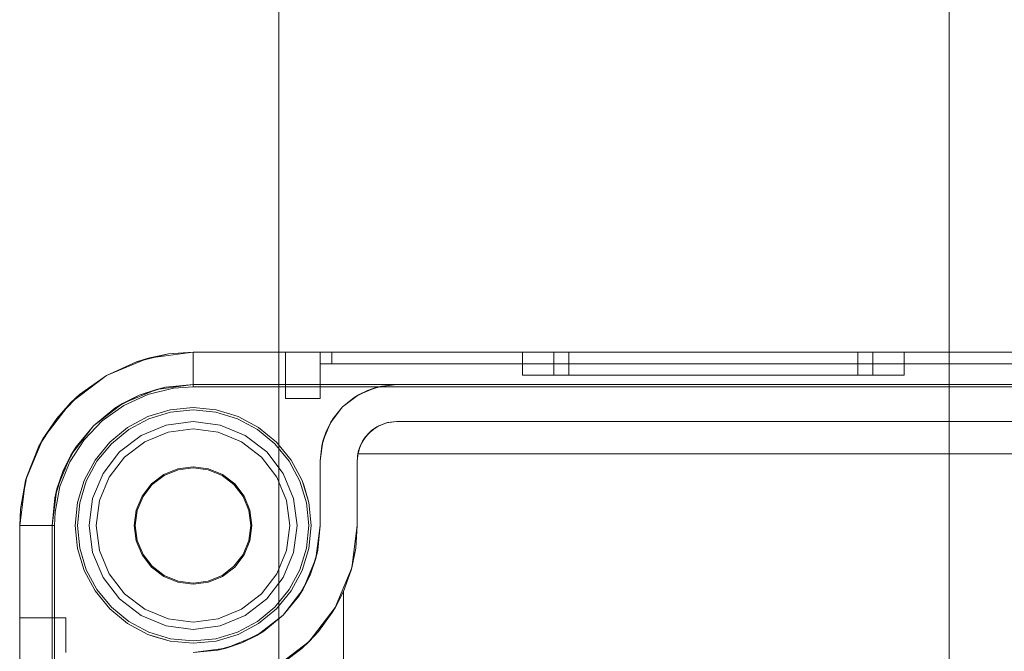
# Model space of a CAD drawing. Extents: x -620 to 300, y 62 to 1112.
# Tile 132 of 226: x 38.617 to 39.469, y 367.846 to 368.393. Entities that reach past the tile are written whole.
import ezdxf
from ezdxf.lldxf.tags import DXFTag

# ---------------------------------------------------------------- set-up
doc = ezdxf.new("R2010")
doc.units = 0
doc.layers.get('0').update_dxf_attribs({"lineweight": 13})
doc.layers.add('60- 61 allgemeine Ausstattung- 4 Terrassen', color=9, linetype='Continuous', lineweight=9, true_color=0x808080)
doc.layers.add('70 -71 Achsen- 1 Gebäudeachsen', color=7, linetype='STRICHPUNKT2-A06CPVSFL0', lineweight=18)
tags = doc.linetypes.add('STRICHPUNKT2-A06CPVSFL0', pattern=[12.7, 6.35, -3.175, 0, -3.175]).pattern_tags.tags
tags[10:11] = [DXFTag(74, 4), DXFTag(75, 0), DXFTag(340, '0'), DXFTag(46, 0.0), DXFTag(50, 0.0), DXFTag(44, 0.0), DXFTag(45, 0.0)]
tags[8:9] = [DXFTag(74, 4), DXFTag(75, 0), DXFTag(340, '0'), DXFTag(46, 0.0), DXFTag(50, 0.0), DXFTag(44, 0.0), DXFTag(45, 0.0)]
tags[6:7] = [DXFTag(74, 4), DXFTag(75, 0), DXFTag(340, '0'), DXFTag(46, 0.0), DXFTag(50, 0.0), DXFTag(44, 0.0), DXFTag(45, 0.0)]
tags[4:5] = [DXFTag(74, 4), DXFTag(75, 0), DXFTag(340, '0'), DXFTag(46, 0.0), DXFTag(50, 0.0), DXFTag(44, 0.0), DXFTag(45, 0.0)]

# ---------------------------------------------------------------- blocks, each defined once
blk = doc.blocks.new('Referenz-A06CPVSGL0')
at = {"layer": '60- 61 allgemeine Ausstattung- 4 Terrassen', "color": 0}
blk.add_line((38.84148, 214.05342), (38.84148, 376.45322), dxfattribs=at)
at = {"layer": '70 -71 Achsen- 1 Gebäudeachsen', "color": 0, "linetype": 'STRICHPUNKT2-A06CPVSFL0', "ltscale": 0.18}
blk.add_line((39.42148, 1084.39342), (39.42148, 84.95342), dxfattribs=at)
blk = doc.blocks.new('Blockreferenz-A06CPVZ2L0')
at = {"color": 9, "linetype": 'ByBlock', "lineweight": -2, "ltscale": 0.13, "true_color": 0xc1c9c4}
for p, q in [((38.7286, 368.10019), (38.69242, 368.0852)), ((38.71836, 368.09705), (38.74608, 368.10377)), ((38.7286, 368.10019), (38.71836, 368.09705)), ((38.76742, 368.1053), (38.7286, 368.10019)), ((38.74608, 368.10377), (38.7286, 368.10019)), ((38.76742, 368.1053), (38.74608, 368.10377)), ((38.74608, 368.10377), (38.76742, 368.1053)), ((41.06742, 368.1053), (38.76742, 368.1053)), ((41.06742, 368.1053), (38.76742, 368.1053)), ((38.76742, 368.1053), (38.76742, 368.1053)), ((38.76742, 368.10479), (38.76742, 368.1053)), ((38.76742, 368.10327), (38.76742, 368.10479)), ((38.76742, 368.10081), (38.76742, 368.10327)), ((38.76742, 368.09747), (38.76742, 368.10081)), ((38.84844, 368.1053), (38.84742, 368.1053)), ((38.84742, 368.1053), (38.84742, 368.0653)), ((38.84742, 368.1053), (38.84742, 368.1053)), ((38.84742, 368.1053), (38.84742, 368.0653)), ((38.84742, 368.1053), (38.84844, 368.1053)), ((38.85144, 368.1053), (38.84844, 368.1053)), ((38.84844, 368.1053), (38.85144, 368.1053)), ((38.85621, 368.1053), (38.85144, 368.1053)), ((38.85144, 368.1053), (38.85621, 368.1053)), ((38.86242, 368.1053), (38.85621, 368.1053)), ((38.85621, 368.1053), (38.86242, 368.1053)), ((38.86966, 368.1053), (38.86242, 368.1053)), ((38.86242, 368.1053), (38.86966, 368.1053)), ((38.87742, 368.1053), (38.86966, 368.1053)), ((38.86966, 368.1053), (38.87742, 368.1053)), ((38.87776, 368.1053), (38.87742, 368.1053)), ((38.87742, 368.1053), (38.87742, 368.1003)), ((38.87742, 368.0953), (38.87742, 368.1053)), ((39.91742, 368.1053), (38.87742, 368.1053)), ((38.87742, 368.1053), (38.87742, 368.1053)), ((38.87742, 368.1053), (38.87742, 368.1003)), ((38.87742, 368.1053), (38.87776, 368.1053)), ((38.87742, 368.1053), (39.91742, 368.1053)), ((38.87742, 368.0953), (38.87742, 368.1053)), ((38.87742, 368.1003), (38.87742, 368.0953)), ((38.87742, 368.1003), (38.87742, 368.0953)), ((38.87876, 368.1053), (38.87776, 368.1053)), ((38.87776, 368.1053), (38.87876, 368.1053)), ((38.88035, 368.1053), (38.87876, 368.1053)), ((38.87876, 368.1053), (38.88035, 368.1053)), ((38.88242, 368.1053), (38.88035, 368.1053)), ((38.88035, 368.1053), (38.88242, 368.1053)), ((38.88483, 368.1053), (38.88242, 368.1053)), ((38.88242, 368.1053), (38.88483, 368.1053)), ((38.88742, 368.1053), (38.88483, 368.1053)), ((38.88483, 368.1053), (38.88742, 368.1053)), ((38.88742, 368.1003), (38.88742, 368.1053)), ((40.94742, 368.1053), (38.88742, 368.1053)), ((38.88742, 368.1053), (38.88742, 368.1003)), ((38.88742, 368.1053), (40.94742, 368.1053)), ((38.88742, 368.0953), (38.88742, 368.1003)), ((38.88742, 368.1003), (38.88742, 368.0953)), ((39.05242, 368.1053), (39.05242, 368.0853)), ((39.05804, 368.1053), (39.05242, 368.1053)), ((39.05242, 368.1053), (39.05804, 368.1053)), ((39.07453, 368.1053), (39.05804, 368.1053)), ((39.05804, 368.1053), (39.07453, 368.1053)), ((39.10075, 368.1053), (39.07453, 368.1053)), ((39.07453, 368.1053), (39.10075, 368.1053)), ((39.07952, 368.1053), (39.07952, 368.0853)), ((39.08217, 368.1053), (39.07952, 368.1053)), ((39.07952, 368.1053), (39.08217, 368.1053)), ((39.09002, 368.1053), (39.08217, 368.1053)), ((39.08217, 368.1053), (39.09002, 368.1053)), ((39.10276, 368.1053), (39.09002, 368.1053)), ((39.09002, 368.1053), (39.10276, 368.1053)), ((39.09242, 368.1053), (39.09242, 368.0853)), ((39.09482, 368.1053), (39.09242, 368.1053)), ((39.09242, 368.1053), (39.09482, 368.1053)), ((39.10194, 368.1053), (39.09482, 368.1053)), ((39.09482, 368.1053), (39.10194, 368.1053)), ((39.13492, 368.1053), (39.10075, 368.1053)), ((39.10075, 368.1053), (39.13492, 368.1053)), ((39.11349, 368.1053), (39.10194, 368.1053)), ((39.10194, 368.1053), (39.11349, 368.1053)), ((39.11991, 368.1053), (39.10276, 368.1053)), ((39.10276, 368.1053), (39.11991, 368.1053)), ((39.12903, 368.1053), (39.11349, 368.1053)), ((39.11349, 368.1053), (39.12903, 368.1053)), ((39.14081, 368.1053), (39.11991, 368.1053)), ((39.11991, 368.1053), (39.14081, 368.1053)), ((39.14798, 368.1053), (39.12903, 368.1053)), ((39.12903, 368.1053), (39.14798, 368.1053)), ((39.17472, 368.1053), (39.13492, 368.1053)), ((39.13492, 368.1053), (39.17472, 368.1053)), ((39.16465, 368.1053), (39.14081, 368.1053)), ((39.14081, 368.1053), (39.16465, 368.1053)), ((39.16959, 368.1053), (39.14798, 368.1053)), ((39.14798, 368.1053), (39.16959, 368.1053)), ((39.19052, 368.1053), (39.16465, 368.1053)), ((39.16465, 368.1053), (39.19052, 368.1053)), ((39.19304, 368.1053), (39.16959, 368.1053)), ((39.16959, 368.1053), (39.19304, 368.1053)), ((39.21742, 368.1053), (39.17472, 368.1053)), ((39.17472, 368.1053), (39.21742, 368.1053)), ((39.21742, 368.1053), (39.19052, 368.1053)), ((39.19052, 368.1053), (39.21742, 368.1053)), ((39.21742, 368.1053), (39.19304, 368.1053)), ((39.19304, 368.1053), (39.21742, 368.1053)), ((39.24433, 368.1053), (39.21742, 368.1053)), ((39.26013, 368.1053), (39.21742, 368.1053)), ((39.24181, 368.1053), (39.21742, 368.1053)), ((39.21742, 368.1053), (39.24433, 368.1053)), ((39.21742, 368.1053), (39.26013, 368.1053)), ((39.21742, 368.1053), (39.24181, 368.1053)), ((39.26526, 368.1053), (39.24181, 368.1053)), ((39.24181, 368.1053), (39.26526, 368.1053)), ((39.27019, 368.1053), (39.24433, 368.1053)), ((39.24433, 368.1053), (39.27019, 368.1053)), ((39.29992, 368.1053), (39.26013, 368.1053)), ((39.26013, 368.1053), (39.29992, 368.1053)), ((39.28687, 368.1053), (39.26526, 368.1053)), ((39.26526, 368.1053), (39.28687, 368.1053)), ((39.29404, 368.1053), (39.27019, 368.1053)), ((39.27019, 368.1053), (39.29404, 368.1053)), ((39.30581, 368.1053), (39.28687, 368.1053)), ((39.28687, 368.1053), (39.30581, 368.1053)), ((39.31493, 368.1053), (39.29404, 368.1053)), ((39.29404, 368.1053), (39.31493, 368.1053)), ((39.33409, 368.1053), (39.29992, 368.1053)), ((39.29992, 368.1053), (39.33409, 368.1053)), ((39.32136, 368.1053), (39.30581, 368.1053)), ((39.30581, 368.1053), (39.32136, 368.1053)), ((39.33208, 368.1053), (39.31493, 368.1053)), ((39.31493, 368.1053), (39.33208, 368.1053)), ((39.33291, 368.1053), (39.32136, 368.1053)), ((39.32136, 368.1053), (39.33291, 368.1053)), ((39.34483, 368.1053), (39.33208, 368.1053)), ((39.33208, 368.1053), (39.34483, 368.1053)), ((39.34002, 368.1053), (39.33291, 368.1053)), ((39.33291, 368.1053), (39.34002, 368.1053)), ((39.36032, 368.1053), (39.33409, 368.1053)), ((39.33409, 368.1053), (39.36032, 368.1053)), ((39.34242, 368.1053), (39.34002, 368.1053)), ((39.34002, 368.1053), (39.34242, 368.1053)), ((39.34242, 368.0853), (39.34242, 368.1053)), ((39.35267, 368.1053), (39.34483, 368.1053)), ((39.34483, 368.1053), (39.35267, 368.1053)), ((39.35532, 368.1053), (39.35267, 368.1053)), ((39.35267, 368.1053), (39.35532, 368.1053)), ((39.35532, 368.0853), (39.35532, 368.1053)), ((39.3768, 368.1053), (39.36032, 368.1053)), ((39.36032, 368.1053), (39.3768, 368.1053)), ((39.38242, 368.1053), (39.3768, 368.1053)), ((39.3768, 368.1053), (39.38242, 368.1053)), ((39.38242, 368.0853), (39.38242, 368.1053)), ((38.71836, 368.09705), (38.69242, 368.0852)), ((38.69242, 368.0852), (38.71836, 368.09705)), ((38.76742, 368.09338), (38.76742, 368.09747)), ((38.76742, 368.08867), (38.76742, 368.09338)), ((38.87742, 368.0953), (38.87761, 368.0953)), ((38.87742, 368.0653), (38.87742, 368.0953)), ((38.87742, 368.0953), (39.91742, 368.0953)), ((38.87742, 368.0953), (38.87742, 368.0953)), ((38.87742, 368.0953), (39.91742, 368.0953)), ((38.87742, 368.0653), (38.87742, 368.0953)), ((38.87742, 368.0953), (38.87742, 368.0953)), ((38.87742, 368.0953), (38.87742, 368.0953)), ((38.87742, 368.0953), (38.87742, 368.0953)), ((38.87742, 368.0953), (38.87742, 368.0953)), ((38.87742, 368.0953), (38.87742, 368.0953)), ((38.87761, 368.0953), (38.87742, 368.0953)), ((38.87761, 368.0953), (38.87818, 368.0953)), ((38.87818, 368.0953), (38.87761, 368.0953)), ((38.87818, 368.0953), (38.87911, 368.0953)), ((38.87911, 368.0953), (38.87818, 368.0953)), ((38.87911, 368.0953), (38.88035, 368.0953)), ((38.88035, 368.0953), (38.87911, 368.0953)), ((38.88035, 368.0953), (38.88187, 368.0953)), ((38.88187, 368.0953), (38.88035, 368.0953)), ((38.88187, 368.0953), (38.8836, 368.0953)), ((38.8836, 368.0953), (38.88187, 368.0953)), ((38.8836, 368.0953), (38.88547, 368.0953)), ((38.88547, 368.0953), (38.8836, 368.0953)), ((38.88547, 368.0953), (38.88742, 368.0953)), ((38.88742, 368.0953), (38.88547, 368.0953)), ((38.88742, 368.0953), (40.94742, 368.0953)), ((40.94742, 368.0953), (38.88742, 368.0953)), ((38.69242, 368.0852), (38.66136, 368.06137)), ((38.69242, 368.0852), (38.66919, 368.06866)), ((38.66919, 368.06866), (38.69242, 368.0852)), ((38.76742, 368.08351), (38.76742, 368.08867)), ((38.76742, 368.07807), (38.76742, 368.08351)), ((39.05242, 368.0853), (39.05804, 368.0853)), ((39.05242, 368.0853), (39.05804, 368.0853)), ((39.05804, 368.0853), (39.07453, 368.0853)), ((39.05804, 368.0853), (39.07453, 368.0853)), ((39.07453, 368.0853), (39.10075, 368.0853)), ((39.07453, 368.0853), (39.10075, 368.0853)), ((39.07952, 368.0853), (39.08422, 368.0853)), ((39.07952, 368.0853), (39.08422, 368.0853)), ((39.08422, 368.0853), (39.098, 368.0853)), ((39.08422, 368.0853), (39.098, 368.0853)), ((39.09242, 368.0853), (39.09668, 368.0853)), ((39.09242, 368.0853), (39.09668, 368.0853)), ((39.09668, 368.0853), (39.10917, 368.0853)), ((39.09668, 368.0853), (39.10917, 368.0853)), ((39.098, 368.0853), (39.11991, 368.0853)), ((39.098, 368.0853), (39.11991, 368.0853)), ((39.10075, 368.0853), (39.13492, 368.0853)), ((39.10075, 368.0853), (39.13492, 368.0853)), ((39.10917, 368.0853), (39.12903, 368.0853)), ((39.10917, 368.0853), (39.12903, 368.0853)), ((39.11991, 368.0853), (39.14847, 368.0853)), ((39.11991, 368.0853), (39.14847, 368.0853)), ((39.12903, 368.0853), (39.15492, 368.0853)), ((39.12903, 368.0853), (39.15492, 368.0853)), ((39.13492, 368.0853), (39.17472, 368.0853)), ((39.13492, 368.0853), (39.17472, 368.0853)), ((39.14847, 368.0853), (39.18173, 368.0853)), ((39.14847, 368.0853), (39.18173, 368.0853)), ((39.15492, 368.0853), (39.18507, 368.0853)), ((39.15492, 368.0853), (39.18507, 368.0853)), ((39.17472, 368.0853), (39.21742, 368.0853)), ((39.17472, 368.0853), (39.21742, 368.0853)), ((39.18173, 368.0853), (39.21742, 368.0853)), ((39.18173, 368.0853), (39.21742, 368.0853)), ((39.18507, 368.0853), (39.21742, 368.0853)), ((39.18507, 368.0853), (39.21742, 368.0853)), ((39.21742, 368.0853), (39.25311, 368.0853)), ((39.21742, 368.0853), (39.26013, 368.0853)), ((39.21742, 368.0853), (39.24977, 368.0853)), ((39.21742, 368.0853), (39.26013, 368.0853)), ((39.21742, 368.0853), (39.25311, 368.0853)), ((39.21742, 368.0853), (39.24977, 368.0853)), ((39.24977, 368.0853), (39.27992, 368.0853)), ((39.24977, 368.0853), (39.27992, 368.0853)), ((39.25311, 368.0853), (39.28637, 368.0853)), ((39.25311, 368.0853), (39.28637, 368.0853)), ((39.26013, 368.0853), (39.29992, 368.0853)), ((39.26013, 368.0853), (39.29992, 368.0853)), ((39.27992, 368.0853), (39.30581, 368.0853)), ((39.27992, 368.0853), (39.30581, 368.0853)), ((39.28637, 368.0853), (39.31493, 368.0853)), ((39.28637, 368.0853), (39.31493, 368.0853)), ((39.29992, 368.0853), (39.33409, 368.0853)), ((39.29992, 368.0853), (39.33409, 368.0853)), ((39.30581, 368.0853), (39.32568, 368.0853)), ((39.30581, 368.0853), (39.32568, 368.0853)), ((39.31493, 368.0853), (39.33685, 368.0853)), ((39.31493, 368.0853), (39.33685, 368.0853)), ((39.32568, 368.0853), (39.33816, 368.0853)), ((39.32568, 368.0853), (39.33816, 368.0853)), ((39.33409, 368.0853), (39.36032, 368.0853)), ((39.33409, 368.0853), (39.36032, 368.0853)), ((39.33685, 368.0853), (39.35062, 368.0853)), ((39.33685, 368.0853), (39.35062, 368.0853)), ((39.33816, 368.0853), (39.34242, 368.0853)), ((39.33816, 368.0853), (39.34242, 368.0853)), ((39.35062, 368.0853), (39.35532, 368.0853)), ((39.35062, 368.0853), (39.35532, 368.0853)), ((39.36032, 368.0853), (39.3768, 368.0853)), ((39.36032, 368.0853), (39.3768, 368.0853)), ((39.3768, 368.0853), (39.38242, 368.0853)), ((39.3768, 368.0853), (39.38242, 368.0853)), ((38.70642, 368.06095), (38.73585, 368.07314)), ((38.72073, 368.06801), (38.74362, 368.07495)), ((38.73585, 368.07314), (38.72073, 368.06801)), ((38.72817, 368.0687), (38.75034, 368.07408)), ((38.73585, 368.07314), (38.76742, 368.0773)), ((38.74362, 368.07495), (38.73585, 368.07314)), ((38.76742, 368.0773), (38.74362, 368.07495)), ((38.75034, 368.07408), (38.76742, 368.0753)), ((38.76742, 368.0753), (38.76742, 368.07807)), ((38.76742, 368.0773), (41.06742, 368.0773)), ((38.94342, 368.0773), (38.76742, 368.0773)), ((38.76742, 368.0773), (38.76742, 368.0773)), ((38.76742, 368.0753), (39.61742, 368.0753)), ((38.92634, 368.07505), (38.91042, 368.06846)), ((38.91817, 368.07228), (38.93055, 368.07603)), ((38.92634, 368.07505), (38.91817, 368.07228)), ((38.94342, 368.0773), (38.92634, 368.07505)), ((38.93055, 368.07603), (38.92634, 368.07505)), ((38.93055, 368.07603), (38.94342, 368.0773)), ((38.94342, 368.0773), (38.93055, 368.07603)), ((40.89142, 368.0773), (38.94342, 368.0773)), ((38.94342, 368.0773), (38.94342, 368.0773)), ((38.64951, 368.04802), (38.66919, 368.06866)), ((38.66919, 368.06866), (38.66136, 368.06137)), ((38.69964, 368.05674), (38.72073, 368.06801)), ((38.72073, 368.06801), (38.70642, 368.06095)), ((38.70742, 368.05922), (38.72817, 368.0687)), ((38.84742, 368.0653), (38.84844, 368.0653)), ((38.84742, 368.0653), (38.84844, 368.0653)), ((38.84742, 368.0653), (38.84742, 368.0653)), ((38.84844, 368.0653), (38.85144, 368.0653)), ((38.84844, 368.0653), (38.85144, 368.0653)), ((38.85144, 368.0653), (38.85621, 368.0653)), ((38.85144, 368.0653), (38.85621, 368.0653)), ((38.85621, 368.0653), (38.86242, 368.0653)), ((38.85621, 368.0653), (38.86242, 368.0653)), ((38.86242, 368.0653), (38.86966, 368.0653)), ((38.86242, 368.0653), (38.86966, 368.0653)), ((38.86966, 368.0653), (38.87742, 368.0653)), ((38.86966, 368.0653), (38.87742, 368.0653)), ((38.87742, 368.0653), (38.87742, 368.0653)), ((38.91042, 368.06846), (38.89675, 368.05797)), ((38.89675, 368.05797), (38.90675, 368.06618)), ((38.90675, 368.06618), (38.89675, 368.05797)), ((38.90675, 368.06618), (38.91817, 368.07228)), ((38.91042, 368.06846), (38.90675, 368.06618)), ((38.91817, 368.07228), (38.91042, 368.06846)), ((38.66136, 368.06137), (38.63752, 368.0303)), ((38.66136, 368.06137), (38.64951, 368.04802)), ((38.68116, 368.04157), (38.70642, 368.06095)), ((38.69964, 368.05674), (38.68116, 368.04157)), ((38.68884, 368.04599), (38.70742, 368.05922)), ((38.70642, 368.06095), (38.69964, 368.05674)), ((38.74752, 368.05534), (38.72839, 368.04953)), ((38.72839, 368.04953), (38.74752, 368.05534)), ((38.76742, 368.0573), (38.74752, 368.05534)), ((38.74752, 368.05534), (38.76742, 368.0573)), ((38.78732, 368.05534), (38.76742, 368.0573)), ((38.76742, 368.0573), (38.78732, 368.05534)), ((38.80646, 368.04953), (38.78732, 368.05534)), ((38.78732, 368.05534), (38.80646, 368.04953)), ((38.89675, 368.05797), (38.88626, 368.0443)), ((38.88855, 368.04797), (38.89675, 368.05797)), ((38.89675, 368.05797), (38.88855, 368.04797)), ((38.6341, 368.02403), (38.64951, 368.04802)), ((38.64951, 368.04802), (38.63752, 368.0303)), ((38.72839, 368.04953), (38.71075, 368.04011)), ((38.71075, 368.04011), (38.72839, 368.04953)), ((38.72915, 368.04769), (38.71187, 368.03845)), ((38.74791, 368.05338), (38.72915, 368.04769)), ((38.76742, 368.0553), (38.74791, 368.05338)), ((38.78693, 368.05338), (38.76742, 368.0553)), ((38.80569, 368.04769), (38.78693, 368.05338)), ((38.82298, 368.03845), (38.80569, 368.04769)), ((38.82409, 368.04011), (38.80646, 368.04953)), ((38.80646, 368.04953), (38.82409, 368.04011)), ((38.88245, 368.03656), (38.88855, 368.04797)), ((38.88855, 368.04797), (38.88626, 368.0443)), ((38.66177, 368.0163), (38.68116, 368.04157)), ((38.68116, 368.04157), (38.66598, 368.02308)), ((38.6731, 368.02948), (38.68884, 368.04599)), ((38.71075, 368.04011), (38.6953, 368.02742)), ((38.6953, 368.02742), (38.71075, 368.04011)), ((38.71187, 368.03845), (38.69671, 368.02601)), ((38.74413, 368.04223), (38.72242, 368.03324)), ((38.74413, 368.04223), (38.72242, 368.03324)), ((38.76742, 368.0453), (38.74413, 368.04223)), ((38.76742, 368.0453), (38.74413, 368.04223)), ((38.76742, 368.03906), (38.74574, 368.03621)), ((38.74574, 368.03621), (38.76742, 368.03906)), ((38.79072, 368.04223), (38.76742, 368.0453)), ((38.79072, 368.04223), (38.76742, 368.0453)), ((38.7891, 368.03621), (38.76742, 368.03906)), ((38.76742, 368.03906), (38.7891, 368.03621)), ((38.81242, 368.03324), (38.79072, 368.04223)), ((38.81242, 368.03324), (38.79072, 368.04223)), ((38.83813, 368.02601), (38.82298, 368.03845)), ((38.83955, 368.02742), (38.82409, 368.04011)), ((38.82409, 368.04011), (38.83955, 368.02742)), ((38.88626, 368.0443), (38.87967, 368.02838)), ((38.88626, 368.0443), (38.88245, 368.03656)), ((38.91938, 368.03534), (38.92642, 368.04074)), ((38.92642, 368.04074), (38.9216, 368.03738)), ((38.9216, 368.03738), (38.92456, 368.03931)), ((38.92456, 368.03931), (38.92728, 368.0411)), ((38.92642, 368.04074), (38.93462, 368.04414)), ((38.92819, 368.0417), (38.92642, 368.04074)), ((38.92728, 368.0411), (38.92819, 368.0417)), ((38.93462, 368.04414), (38.92819, 368.0417)), ((38.92819, 368.0417), (38.9325, 368.04326)), ((38.9325, 368.04326), (38.93509, 368.0442)), ((38.93462, 368.04414), (38.94342, 368.0453)), ((38.9356, 368.04439), (38.93462, 368.04414)), ((38.93509, 368.0442), (38.9356, 368.04439)), ((38.94342, 368.0453), (38.9356, 368.04439)), ((38.94342, 368.0453), (40.89142, 368.0453)), ((39.65242, 368.0453), (38.94342, 368.0453)), ((38.94342, 368.0453), (38.94342, 368.0453)), ((38.63752, 368.0303), (38.62253, 367.99412)), ((38.63752, 368.0303), (38.6341, 368.02403)), ((38.72242, 368.03324), (38.70378, 368.01894)), ((38.72242, 368.03324), (38.70378, 368.01894)), ((38.74574, 368.03621), (38.72554, 368.02784)), ((38.72554, 368.02784), (38.74574, 368.03621)), ((38.8093, 368.02784), (38.7891, 368.03621)), ((38.7891, 368.03621), (38.8093, 368.02784)), ((38.83106, 368.01894), (38.81242, 368.03324)), ((38.83106, 368.01894), (38.81242, 368.03324)), ((38.87869, 368.02418), (38.88245, 368.03656)), ((38.88245, 368.03656), (38.87967, 368.02838)), ((38.91398, 368.0283), (38.91938, 368.03534)), ((38.91619, 368.03165), (38.91398, 368.0283)), ((38.91506, 368.02971), (38.91619, 368.03165)), ((38.91938, 368.03534), (38.91619, 368.03165)), ((38.91619, 368.03165), (38.91811, 368.03368)), ((38.91811, 368.03368), (38.92047, 368.03618)), ((38.9216, 368.03738), (38.91938, 368.03534)), ((38.92047, 368.03618), (38.9216, 368.03738)), ((38.6341, 368.02403), (38.6235, 367.99756)), ((38.65471, 368.00199), (38.66598, 368.02308)), ((38.66076, 368.01029), (38.6731, 368.02948)), ((38.66598, 368.02308), (38.66177, 368.0163)), ((38.6953, 368.02742), (38.68261, 368.01197)), ((38.68261, 368.01197), (38.6953, 368.02742)), ((38.69671, 368.02601), (38.68428, 368.01086)), ((38.72554, 368.02784), (38.7082, 368.01453)), ((38.7082, 368.01453), (38.72554, 368.02784)), ((38.82665, 368.01453), (38.8093, 368.02784)), ((38.8093, 368.02784), (38.82665, 368.01453)), ((38.85057, 368.01086), (38.83813, 368.02601)), ((38.85223, 368.01197), (38.83955, 368.02742)), ((38.83955, 368.02742), (38.85223, 368.01197)), ((38.87967, 368.02838), (38.87742, 368.0113)), ((38.87742, 368.0113), (38.87869, 368.02418)), ((38.87869, 368.02418), (38.87742, 368.0113)), ((38.87967, 368.02838), (38.87869, 368.02418)), ((38.91224, 368.02484), (38.90996, 368.0173)), ((38.91041, 368.0188), (38.9114, 368.02208)), ((38.91058, 368.0201), (38.91398, 368.0283)), ((38.91224, 368.02484), (38.91058, 368.0201)), ((38.9114, 368.02208), (38.91224, 368.02484)), ((38.91398, 368.0283), (38.91224, 368.02484)), ((38.91224, 368.02484), (38.91332, 368.02671)), ((38.91332, 368.02671), (38.91506, 368.02971)), ((38.64958, 367.98688), (38.66177, 368.0163)), ((38.66177, 368.0163), (38.65471, 368.00199)), ((38.70378, 368.01894), (38.68948, 368.0003)), ((38.70378, 368.01894), (38.68948, 368.0003)), ((38.7082, 368.01453), (38.69488, 367.99718)), ((38.69488, 367.99718), (38.7082, 368.01453)), ((38.83996, 367.99718), (38.82665, 368.01453)), ((38.82665, 368.01453), (38.83996, 367.99718)), ((38.84536, 368.0003), (38.83106, 368.01894)), ((38.84536, 368.0003), (38.83106, 368.01894)), ((38.90942, 368.0113), (38.91058, 368.0201)), ((38.90948, 368.01331), (38.90942, 368.0113)), ((38.90966, 368.01531), (38.90948, 368.01331)), ((38.90996, 368.0173), (38.90966, 368.01531)), ((38.91058, 368.0201), (38.90996, 368.0173)), ((38.90996, 368.0173), (38.91041, 368.0188)), ((38.91021, 368.0173), (38.90996, 368.0173)), ((38.90996, 368.0173), (39.65242, 368.0173)), ((38.90996, 368.0173), (38.90996, 368.0173)), ((39.65242, 368.0173), (38.91021, 368.0173)), ((38.65228, 367.98911), (38.66076, 368.01029)), ((38.68261, 368.01197), (38.67319, 367.99433)), ((38.67319, 367.99433), (38.68261, 368.01197)), ((38.68428, 368.01086), (38.67503, 367.99357)), ((38.75426, 368.00444), (38.74199, 367.99936)), ((38.76742, 368.00617), (38.75426, 368.00444)), ((38.75448, 368.0036), (38.76742, 368.0053)), ((38.78059, 368.00444), (38.76742, 368.00617)), ((38.76742, 368.0053), (38.78036, 368.0036)), ((38.79286, 367.99936), (38.78059, 368.00444)), ((38.85981, 367.99357), (38.85057, 368.01086)), ((38.86166, 367.99433), (38.85223, 368.01197)), ((38.85223, 368.01197), (38.86166, 367.99433)), ((38.87742, 368.0113), (38.87742, 367.9553)), ((38.87742, 367.99433), (38.87742, 368.0113)), ((38.87742, 368.0113), (38.87742, 368.0113)), ((38.90942, 368.0113), (38.90942, 367.9553)), ((38.90942, 367.9553), (38.90942, 368.0113)), ((38.90942, 368.0113), (38.90942, 368.0113)), ((38.6181, 367.96956), (38.6235, 367.99756)), ((38.6235, 367.99756), (38.62253, 367.99412)), ((38.64777, 367.9791), (38.65471, 368.00199)), ((38.65471, 368.00199), (38.64958, 367.98688)), ((38.68948, 368.0003), (38.68049, 367.97859)), ((38.68948, 368.0003), (38.68049, 367.97859)), ((38.69488, 367.99718), (38.68652, 367.97698)), ((38.68652, 367.97698), (38.69488, 367.99718)), ((38.74199, 367.99936), (38.73145, 367.99127)), ((38.73207, 367.99065), (38.74242, 367.9986)), ((38.74242, 367.9986), (38.75448, 368.0036)), ((38.78036, 368.0036), (38.79242, 367.9986)), ((38.79242, 367.9986), (38.80278, 367.99065)), ((38.80339, 367.99127), (38.79286, 367.99936)), ((38.84833, 367.97698), (38.83996, 367.99718)), ((38.83996, 367.99718), (38.84833, 367.97698)), ((38.85436, 367.97859), (38.84536, 368.0003)), ((38.85436, 367.97859), (38.84536, 368.0003)), ((38.62253, 367.99412), (38.61742, 367.9553)), ((38.62253, 367.99412), (38.6181, 367.96956)), ((38.64797, 367.96671), (38.65228, 367.98911)), ((38.67319, 367.99433), (38.66738, 367.9752)), ((38.66738, 367.9752), (38.67319, 367.99433)), ((38.67503, 367.99357), (38.66934, 367.97481)), ((38.73145, 367.99127), (38.72337, 367.98074)), ((38.72412, 367.9803), (38.73207, 367.99065)), ((38.80278, 367.99065), (38.81072, 367.9803)), ((38.81148, 367.98074), (38.80339, 367.99127)), ((38.8655, 367.97481), (38.85981, 367.99357)), ((38.86746, 367.9752), (38.86166, 367.99433)), ((38.86355, 367.98941), (38.86166, 367.99433)), ((38.86166, 367.99433), (38.86355, 367.98941)), ((38.86746, 367.9752), (38.86355, 367.98941)), ((38.86355, 367.98941), (38.86746, 367.9752)), ((38.87742, 367.9752), (38.87742, 367.99433)), ((38.64542, 367.9553), (38.64958, 367.98688)), ((38.64777, 367.9791), (38.64542, 367.9553)), ((38.64958, 367.98688), (38.64777, 367.9791)), ((38.72337, 367.98074), (38.71828, 367.96847)), ((38.71913, 367.96824), (38.72412, 367.9803)), ((38.81072, 367.9803), (38.81572, 367.96824)), ((38.81656, 367.96847), (38.81148, 367.98074)), ((38.66738, 367.9752), (38.66542, 367.9553)), ((38.66542, 367.9553), (38.66738, 367.9752)), ((38.66934, 367.97481), (38.66742, 367.9553)), ((38.68049, 367.97859), (38.67742, 367.9553)), ((38.68049, 367.97859), (38.67742, 367.9553)), ((38.68652, 367.97698), (38.68366, 367.9553)), ((38.68366, 367.9553), (38.68652, 367.97698)), ((38.85118, 367.9553), (38.84833, 367.97698)), ((38.84833, 367.97698), (38.85118, 367.9553)), ((38.85742, 367.9553), (38.85436, 367.97859)), ((38.85742, 367.9553), (38.85436, 367.97859)), ((38.86742, 367.9553), (38.8655, 367.97481)), ((38.86942, 367.9553), (38.86746, 367.9752)), ((38.86746, 367.9752), (38.86942, 367.9553)), ((38.87742, 367.9553), (38.87742, 367.9752)), ((38.6181, 367.96956), (38.61742, 367.9553)), ((38.61742, 367.9553), (38.6181, 367.96956)), ((38.64742, 367.9553), (38.64797, 367.96671)), ((38.71828, 367.96847), (38.71655, 367.9553)), ((38.71742, 367.9553), (38.71913, 367.96824)), ((38.81572, 367.96824), (38.81742, 367.9553)), ((38.81829, 367.9553), (38.81656, 367.96847)), ((38.61742, 367.9553), (38.61742, 364.6553)), ((38.61742, 367.9553), (38.61793, 367.9553)), ((38.61742, 364.6553), (38.61742, 367.9553)), ((38.61742, 367.9553), (38.61742, 367.9553)), ((38.61793, 367.9553), (38.61945, 367.9553)), ((38.61945, 367.9553), (38.62192, 367.9553)), ((38.62192, 367.9553), (38.62525, 367.9553)), ((38.62525, 367.9553), (38.62934, 367.9553)), ((38.62934, 367.9553), (38.63405, 367.9553)), ((38.63405, 367.9553), (38.63921, 367.9553)), ((38.63921, 367.9553), (38.64465, 367.9553)), ((38.64465, 367.9553), (38.64742, 367.9553)), ((38.64542, 364.6553), (38.64542, 367.9553)), ((38.64542, 367.9553), (38.64542, 367.7793)), ((38.64542, 367.9553), (38.64542, 367.9553)), ((38.64742, 366.6053), (38.64742, 367.9553)), ((38.66542, 367.9553), (38.66738, 367.9354)), ((38.66738, 367.9354), (38.66542, 367.9553)), ((38.66742, 367.9553), (38.66934, 367.93579)), ((38.67742, 367.9553), (38.68049, 367.93201)), ((38.67742, 367.9553), (38.68049, 367.93201)), ((38.68366, 367.9553), (38.68652, 367.93362)), ((38.68652, 367.93362), (38.68366, 367.9553)), ((38.71655, 367.9553), (38.71828, 367.94213)), ((38.71913, 367.94236), (38.71742, 367.9553)), ((38.81742, 367.9553), (38.81572, 367.94236)), ((38.81656, 367.94213), (38.81829, 367.9553)), ((38.84833, 367.93362), (38.85118, 367.9553)), ((38.85118, 367.9553), (38.84833, 367.93362)), ((38.85436, 367.93201), (38.85742, 367.9553)), ((38.85436, 367.93201), (38.85742, 367.9553)), ((38.8655, 367.93579), (38.86742, 367.9553)), ((38.86746, 367.9354), (38.86942, 367.9553)), ((38.86942, 367.9553), (38.86746, 367.9354)), ((38.87742, 367.9553), (38.87367, 367.92683)), ((38.87531, 367.93384), (38.87742, 367.9553)), ((38.87742, 367.9553), (38.87742, 367.9553)), ((38.90942, 367.9553), (38.90458, 367.91855)), ((38.90942, 367.9553), (38.90807, 367.93576)), ((38.90807, 367.93576), (38.90942, 367.9553)), ((38.90942, 367.9553), (38.90942, 367.9553)), ((38.71828, 367.94213), (38.72337, 367.92986)), ((38.72412, 367.9303), (38.71913, 367.94236)), ((38.81572, 367.94236), (38.81072, 367.9303)), ((38.81148, 367.92986), (38.81656, 367.94213)), ((38.66738, 367.9354), (38.67319, 367.91627)), ((38.67319, 367.91627), (38.66738, 367.9354)), ((38.66934, 367.93579), (38.67503, 367.91703)), ((38.68049, 367.93201), (38.68948, 367.9103)), ((38.68049, 367.93201), (38.68948, 367.9103)), ((38.68652, 367.93362), (38.69488, 367.91342)), ((38.69488, 367.91342), (38.68652, 367.93362)), ((38.72337, 367.92986), (38.73145, 367.91933)), ((38.73207, 367.91994), (38.72412, 367.9303)), ((38.81072, 367.9303), (38.80278, 367.91994)), ((38.80339, 367.91933), (38.81148, 367.92986)), ((38.83996, 367.91342), (38.84833, 367.93362)), ((38.84833, 367.93362), (38.83996, 367.91342)), ((38.84536, 367.9103), (38.85436, 367.93201)), ((38.84536, 367.9103), (38.85436, 367.93201)), ((38.85981, 367.91703), (38.8655, 367.93579)), ((38.86166, 367.91627), (38.86746, 367.9354)), ((38.86746, 367.9354), (38.86166, 367.91627)), ((38.87184, 367.92239), (38.87405, 367.92969)), ((38.87367, 367.92683), (38.87531, 367.93384)), ((38.87405, 367.92969), (38.87531, 367.93384)), ((38.90807, 367.93576), (38.90405, 367.9166)), ((38.90458, 367.91855), (38.90807, 367.93576)), ((38.73145, 367.91933), (38.74199, 367.91124)), ((38.74242, 367.912), (38.73207, 367.91994)), ((38.80278, 367.91994), (38.79242, 367.912)), ((38.79286, 367.91124), (38.80339, 367.91933)), ((38.87367, 367.92683), (38.86269, 367.9003)), ((38.86905, 367.9132), (38.87367, 367.92683)), ((38.86905, 367.9132), (38.87184, 367.92239)), ((38.67319, 367.91627), (38.68261, 367.89863)), ((38.68261, 367.89863), (38.67319, 367.91627)), ((38.67503, 367.91703), (38.68428, 367.89974)), ((38.69488, 367.91342), (38.7082, 367.89607)), ((38.7082, 367.89607), (38.69488, 367.91342)), ((38.74199, 367.91124), (38.75426, 367.90616)), ((38.75448, 367.907), (38.74242, 367.912)), ((38.79242, 367.912), (38.78036, 367.907)), ((38.78059, 367.90616), (38.79286, 367.91124)), ((38.82665, 367.89607), (38.83996, 367.91342)), ((38.83996, 367.91342), (38.82665, 367.89607)), ((38.85057, 367.89974), (38.85981, 367.91703)), ((38.85223, 367.89863), (38.86166, 367.91627)), ((38.86166, 367.91627), (38.85223, 367.89863)), ((38.86269, 367.9003), (38.86905, 367.9132)), ((38.86452, 367.90474), (38.86905, 367.9132)), ((38.90458, 367.91855), (38.8904, 367.8843)), ((38.90405, 367.9166), (38.89742, 367.89817)), ((38.89742, 367.89817), (38.90405, 367.9166)), ((38.90405, 367.9166), (38.90458, 367.91855)), ((38.68948, 367.9103), (38.70378, 367.89166)), ((38.68948, 367.9103), (38.70378, 367.89166)), ((38.75426, 367.90616), (38.76742, 367.90443)), ((38.76742, 367.9053), (38.75448, 367.907)), ((38.78036, 367.907), (38.76742, 367.9053)), ((38.76742, 367.90443), (38.78059, 367.90616)), ((38.83106, 367.89166), (38.84536, 367.9103)), ((38.83106, 367.89166), (38.84536, 367.9103)), ((38.86093, 367.89801), (38.86452, 367.90474)), ((38.68261, 367.89863), (38.6953, 367.88317)), ((38.6953, 367.88317), (38.68261, 367.89863)), ((38.68428, 367.89974), (38.69671, 367.88459)), ((38.7082, 367.89607), (38.72554, 367.88276)), ((38.72554, 367.88276), (38.7082, 367.89607)), ((38.8093, 367.88276), (38.82665, 367.89607)), ((38.82665, 367.89607), (38.8093, 367.88276)), ((38.83813, 367.88459), (38.85057, 367.89974)), ((38.83955, 367.88317), (38.85223, 367.89863)), ((38.85223, 367.89863), (38.83955, 367.88317)), ((38.86269, 367.9003), (38.8452, 367.87752)), ((38.8452, 367.87752), (38.85888, 367.89419)), ((38.85888, 367.89419), (38.86269, 367.9003)), ((38.85888, 367.89419), (38.86093, 367.89801)), ((38.89742, 367.89817), (38.89031, 367.88415)), ((38.8904, 367.8843), (38.89742, 367.89817)), ((38.89742, 367.89817), (38.89742, 367.6853)), ((38.89742, 367.88003), (38.89742, 367.89817)), ((38.89742, 367.89817), (38.89742, 367.89817)), ((38.70378, 367.89166), (38.72242, 367.87736)), ((38.70378, 367.89166), (38.72242, 367.87736)), ((38.81242, 367.87736), (38.83106, 367.89166)), ((38.81242, 367.87736), (38.83106, 367.89166)), ((38.6953, 367.88317), (38.71075, 367.87049)), ((38.71075, 367.87049), (38.6953, 367.88317)), ((38.69671, 367.88459), (38.71187, 367.87215)), ((38.72242, 367.87736), (38.74413, 367.86837)), ((38.72242, 367.87736), (38.74413, 367.86837)), ((38.72554, 367.88276), (38.74574, 367.87439)), ((38.74574, 367.87439), (38.72554, 367.88276)), ((38.7891, 367.87439), (38.8093, 367.88276)), ((38.8093, 367.88276), (38.7891, 367.87439)), ((38.79072, 367.86837), (38.81242, 367.87736)), ((38.79072, 367.86837), (38.81242, 367.87736)), ((38.8452, 367.87752), (38.82242, 367.86004)), ((38.82298, 367.87215), (38.83813, 367.88459)), ((38.82409, 367.87049), (38.83955, 367.88317)), ((38.83955, 367.88317), (38.82409, 367.87049)), ((38.82854, 367.86384), (38.8452, 367.87752)), ((38.8904, 367.8843), (38.86783, 367.85489)), ((38.87573, 367.86347), (38.88783, 367.88003)), ((38.88783, 367.88003), (38.89031, 367.88415)), ((38.89031, 367.88415), (38.8904, 367.8843)), ((38.89742, 367.6853), (38.89742, 367.88003)), ((38.61742, 367.8753), (38.61742, 367.87428)), ((38.65742, 367.8753), (38.61742, 367.8753)), ((38.61742, 367.8753), (38.61742, 367.8753)), ((38.65742, 367.8753), (38.61742, 367.8753)), ((38.61742, 367.87428), (38.61742, 367.8753)), ((38.61742, 367.87428), (38.61742, 367.87128)), ((38.61742, 367.87128), (38.61742, 367.87428)), ((38.61742, 367.87128), (38.61742, 367.86651)), ((38.61742, 367.86651), (38.61742, 367.87128)), ((38.65742, 367.87428), (38.65742, 367.8753)), ((38.65742, 367.87428), (38.65742, 367.8753)), ((38.65742, 367.8753), (38.65742, 367.8753)), ((38.65742, 367.87128), (38.65742, 367.87428)), ((38.65742, 367.87128), (38.65742, 367.87428)), ((38.65742, 367.86651), (38.65742, 367.87128)), ((38.65742, 367.86651), (38.65742, 367.87128)), ((38.71075, 367.87049), (38.72839, 367.86106)), ((38.72839, 367.86106), (38.71075, 367.87049)), ((38.71187, 367.87215), (38.72915, 367.86291)), ((38.74413, 367.86837), (38.76742, 367.8653)), ((38.74413, 367.86837), (38.76742, 367.8653)), ((38.74574, 367.87439), (38.76742, 367.87154)), ((38.76742, 367.87154), (38.74574, 367.87439)), ((38.76742, 367.87154), (38.7891, 367.87439)), ((38.7891, 367.87439), (38.76742, 367.87154)), ((38.76742, 367.8653), (38.79072, 367.86837)), ((38.76742, 367.8653), (38.79072, 367.86837)), ((38.80569, 367.86291), (38.82298, 367.87215)), ((38.80646, 367.86106), (38.82409, 367.87049)), ((38.82409, 367.87049), (38.80646, 367.86106)), ((38.61742, 367.86651), (38.61742, 367.8603)), ((38.61742, 367.8603), (38.61742, 367.86651)), ((38.61742, 367.8603), (38.61742, 367.85306)), ((38.61742, 367.85306), (38.61742, 367.8603)), ((38.65742, 367.8603), (38.65742, 367.86651)), ((38.65742, 367.8603), (38.65742, 367.86651)), ((38.65742, 367.85306), (38.65742, 367.8603)), ((38.65742, 367.85306), (38.65742, 367.8603)), ((38.72839, 367.86106), (38.74752, 367.85526)), ((38.72839, 367.86106), (38.73331, 367.85917)), ((38.73331, 367.85917), (38.72839, 367.86106)), ((38.72915, 367.86291), (38.74791, 367.85722)), ((38.78693, 367.85722), (38.80569, 367.86291)), ((38.78732, 367.85526), (38.80646, 367.86106)), ((38.80646, 367.86106), (38.78732, 367.85526)), ((38.82242, 367.86004), (38.79589, 367.84905)), ((38.80952, 367.85367), (38.82242, 367.86004)), ((38.81798, 367.8582), (38.82472, 367.8618)), ((38.82242, 367.86004), (38.82854, 367.86384)), ((38.82472, 367.8618), (38.82854, 367.86384)), ((38.87573, 367.86347), (38.86137, 367.84882)), ((38.86783, 367.85489), (38.87573, 367.86347)), ((38.61742, 367.85306), (38.61742, 367.8453)), ((38.61742, 367.8453), (38.61742, 367.85306)), ((38.65742, 367.8453), (38.65742, 367.85306)), ((38.65742, 367.8453), (38.65742, 367.85306)), ((38.73331, 367.85917), (38.74752, 367.85526)), ((38.74752, 367.85526), (38.73331, 367.85917)), ((38.74752, 367.85526), (38.76742, 367.8533)), ((38.76742, 367.8533), (38.74752, 367.85526)), ((38.74791, 367.85722), (38.76742, 367.8553)), ((38.76742, 367.8553), (38.78693, 367.85722)), ((38.76742, 367.8533), (38.78732, 367.85526)), ((38.78732, 367.85526), (38.76742, 367.8533)), ((38.79589, 367.84905), (38.80952, 367.85367)), ((38.80033, 367.85089), (38.80952, 367.85367)), ((38.80952, 367.85367), (38.81798, 367.8582)), ((38.86783, 367.85489), (38.83842, 367.83232)), ((38.86137, 367.84882), (38.86783, 367.85489)), ((38.79589, 367.84905), (38.76742, 367.8453)), ((38.76742, 367.8453), (38.78888, 367.84741)), ((38.78888, 367.84741), (38.79589, 367.84905)), ((38.78888, 367.84741), (38.79303, 367.84867)), ((38.79303, 367.84867), (38.80033, 367.85089)), ((38.84505, 367.83639), (38.86137, 367.84882))]:
    blk.add_line(p, q, dxfattribs=at)

msp = doc.modelspace()

# ---------------------------------------------------------------- block references
at = {"color": 8, "lineweight": 13, "ltscale": 0.13, "true_color": 0x808080}
msp.add_blockref('Referenz-A06CPVSGL0', (0, 0), dxfattribs=at)
at = {"ltscale": 0.13}
msp.add_blockref('Blockreferenz-A06CPVZ2L0', (0, 0), dxfattribs=at)

doc.saveas('drawing.dxf')
